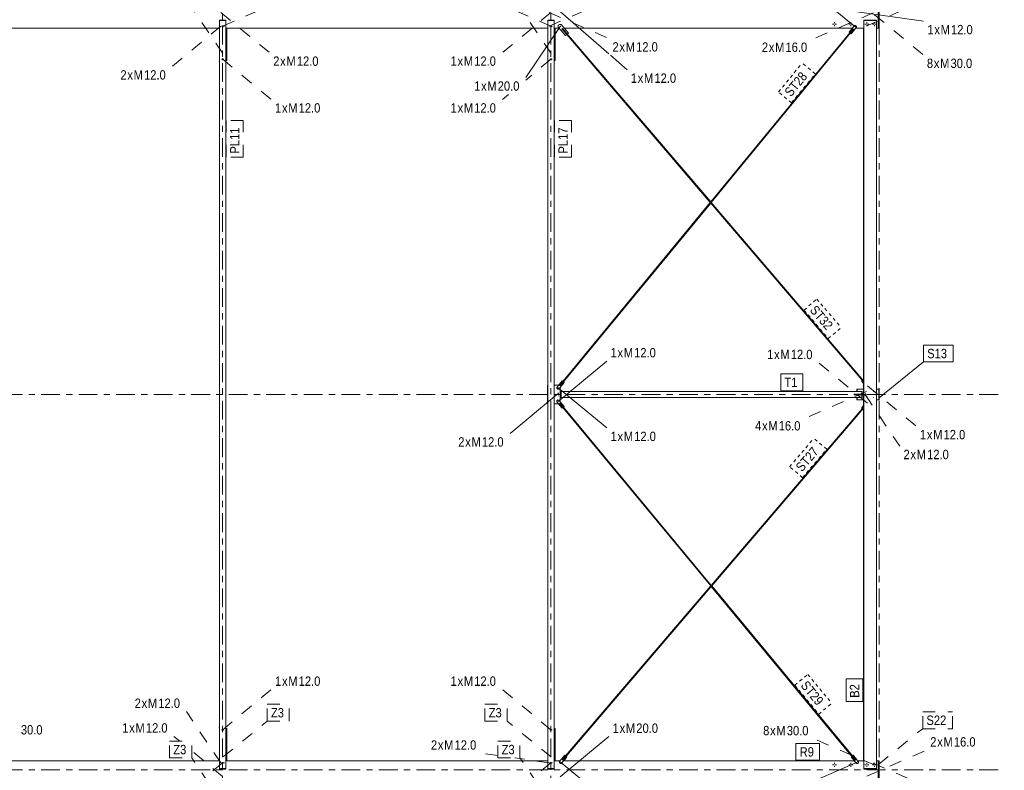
# Model space of a CAD drawing. Header units: millimetres. Extents: x -54 to 556, y -102 to 998.
# Tile 29 of 34: x 283 to 440, y 470 to 590. Entities that reach past the tile are written whole.
import ezdxf

# ---------------------------------------------------------------- set-up
doc = ezdxf.new("R2010")
doc.units = ezdxf.units.MM
for name, pattern in [('XKITLINE00', [0]), ('XKITLINE02', [4, 2, -2]), ('XKITLINE03', [6, 3, -1, 1, -1]), ('XKITLINE04', [3, 0.5, -0.5, 0.5, -0.5, 0.5, -0.5])]:
    doc.linetypes.add(name, pattern=pattern)
for name, color, linetype, lineweight in [('Element', 2, 'Continuous', 0), ('Spoina', 1, 'Continuous', 0), ('Znak elementu', 2, 'Continuous', 0), ('Znak śruby', 4, 'Continuous', 0), ('Śruba', 3, 'Continuous', 0)]:
    doc.layers.add(name, color=color, linetype=linetype, lineweight=lineweight)
doc.styles.add('ARIAL', font='ARIAL.TTF')

msp = doc.modelspace()

# ---------------------------------------------------------------- hatches: boundary and pattern name
at = {"layer": 'Śruba'}
for points in [[(368.89, 588.88), (368.9, 588.89), (368.9, 588.9), (368.9, 588.91), (368.91, 588.92), (368.91, 588.93), (368.92, 588.94), (368.93, 588.94), (368.93, 588.95), (368.94, 588.96), (368.95, 588.96), (368.96, 588.97), (368.97, 588.97), (368.98, 588.97), (368.99, 588.98), (369, 588.98), (369.01, 588.98), (369.02, 588.97), (369.04, 588.97), (369.05, 588.97), (369.06, 588.96), (369.06, 588.96), (369.07, 588.95), (369.08, 588.94), (369.09, 588.94), (369.09, 588.93), (369.1, 588.92), (369.11, 588.91), (369.11, 588.9), (369.11, 588.89), (369.11, 588.88), (369.11, 588.87), (369.11, 588.86), (369.11, 588.84), (369.11, 588.83), (369.11, 588.82), (369.1, 588.81), (369.09, 588.8), (369.09, 588.8), (369.08, 588.79), (369.07, 588.78), (369.06, 588.77), (369.06, 588.77), (369.05, 588.76), (369.04, 588.76), (369.02, 588.76), (369.01, 588.76), (369, 588.76), (368.99, 588.76), (368.98, 588.76), (368.97, 588.76), (368.96, 588.76), (368.95, 588.77), (368.94, 588.77), (368.93, 588.78), (368.93, 588.79), (368.92, 588.8), (368.91, 588.8), (368.91, 588.81), (368.9, 588.82), (368.9, 588.83), (368.9, 588.84), (368.89, 588.86), (368.89, 588.87)], [(416.09, 588.8), (416.09, 588.81), (416.09, 588.81), (416.09, 588.82), (416.09, 588.83), (416.1, 588.83), (416.1, 588.84), (416.11, 588.84), (416.11, 588.85), (416.12, 588.85), (416.12, 588.85), (416.13, 588.86), (416.13, 588.86), (416.14, 588.86), (416.15, 588.86), (416.15, 588.86), (416.16, 588.86), (416.17, 588.86), (416.18, 588.86), (416.18, 588.86), (416.19, 588.85), (416.19, 588.85), (416.2, 588.85), (416.2, 588.84), (416.21, 588.84), (416.21, 588.83), (416.22, 588.83), (416.22, 588.82), (416.22, 588.81), (416.22, 588.81), (416.22, 588.8), (416.22, 588.79), (416.22, 588.79), (416.22, 588.78), (416.22, 588.77), (416.22, 588.77), (416.22, 588.76), (416.21, 588.75), (416.21, 588.75), (416.2, 588.74), (416.2, 588.74), (416.19, 588.73), (416.19, 588.73), (416.18, 588.73), (416.18, 588.73), (416.17, 588.72), (416.16, 588.72), (416.15, 588.72), (416.15, 588.72), (416.14, 588.72), (416.13, 588.73), (416.13, 588.73), (416.12, 588.73), (416.12, 588.73), (416.11, 588.74), (416.11, 588.74), (416.1, 588.75), (416.1, 588.75), (416.09, 588.76), (416.09, 588.77), (416.09, 588.77), (416.09, 588.78), (416.09, 588.79), (416.09, 588.79)], [(368.59, 531.09), (368.59, 531.1), (368.6, 531.11), (368.6, 531.11), (368.6, 531.12), (368.6, 531.13), (368.61, 531.13), (368.61, 531.14), (368.62, 531.14), (368.62, 531.15), (368.63, 531.15), (368.64, 531.15), (368.64, 531.15), (368.65, 531.16), (368.66, 531.16), (368.66, 531.16), (368.67, 531.16), (368.68, 531.16), (368.68, 531.15), (368.69, 531.15), (368.7, 531.15), (368.7, 531.15), (368.71, 531.14), (368.71, 531.14), (368.72, 531.13), (368.72, 531.13), (368.72, 531.12), (368.73, 531.11), (368.73, 531.11), (368.73, 531.1), (368.73, 531.09), (368.73, 531.09), (368.73, 531.08), (368.73, 531.07), (368.73, 531.07), (368.73, 531.06), (368.72, 531.05), (368.72, 531.05), (368.72, 531.04), (368.71, 531.04), (368.71, 531.03), (368.7, 531.03), (368.7, 531.03), (368.69, 531.02), (368.68, 531.02), (368.68, 531.02), (368.67, 531.02), (368.66, 531.02), (368.66, 531.02), (368.65, 531.02), (368.64, 531.02), (368.64, 531.02), (368.63, 531.03), (368.62, 531.03), (368.62, 531.03), (368.61, 531.04), (368.61, 531.04), (368.6, 531.05), (368.6, 531.05), (368.6, 531.06), (368.6, 531.07), (368.59, 531.07), (368.59, 531.08), (368.59, 531.09)], [(368.68, 530.21), (368.68, 530.21), (368.68, 530.22), (368.68, 530.23), (368.69, 530.23), (368.69, 530.24), (368.69, 530.24), (368.7, 530.25), (368.7, 530.25), (368.71, 530.26), (368.72, 530.26), (368.72, 530.26), (368.73, 530.27), (368.73, 530.27), (368.74, 530.27), (368.75, 530.27), (368.76, 530.27), (368.76, 530.27), (368.77, 530.27), (368.78, 530.26), (368.78, 530.26), (368.79, 530.26), (368.79, 530.25), (368.8, 530.25), (368.8, 530.24), (368.81, 530.24), (368.81, 530.23), (368.81, 530.23), (368.82, 530.22), (368.82, 530.21), (368.82, 530.21), (368.82, 530.2), (368.82, 530.19), (368.82, 530.19), (368.82, 530.18), (368.81, 530.17), (368.81, 530.17), (368.81, 530.16), (368.8, 530.16), (368.8, 530.15), (368.79, 530.15), (368.79, 530.14), (368.78, 530.14), (368.78, 530.14), (368.77, 530.13), (368.76, 530.13), (368.76, 530.13), (368.75, 530.13), (368.74, 530.13), (368.73, 530.13), (368.73, 530.13), (368.72, 530.14), (368.72, 530.14), (368.71, 530.14), (368.7, 530.15), (368.7, 530.15), (368.69, 530.16), (368.69, 530.16), (368.69, 530.17), (368.68, 530.17), (368.68, 530.18), (368.68, 530.19), (368.68, 530.19), (368.68, 530.2)], [(368.68, 529.81), (368.68, 529.81), (368.68, 529.82), (368.68, 529.83), (368.69, 529.83), (368.69, 529.84), (368.69, 529.84), (368.7, 529.85), (368.7, 529.85), (368.71, 529.86), (368.72, 529.86), (368.72, 529.86), (368.73, 529.87), (368.73, 529.87), (368.74, 529.87), (368.75, 529.87), (368.76, 529.87), (368.76, 529.87), (368.77, 529.87), (368.78, 529.86), (368.78, 529.86), (368.79, 529.86), (368.79, 529.85), (368.8, 529.85), (368.8, 529.84), (368.81, 529.84), (368.81, 529.83), (368.81, 529.83), (368.82, 529.82), (368.82, 529.81), (368.82, 529.81), (368.82, 529.8), (368.82, 529.79), (368.82, 529.79), (368.82, 529.78), (368.81, 529.77), (368.81, 529.77), (368.81, 529.76), (368.8, 529.76), (368.8, 529.75), (368.79, 529.75), (368.79, 529.74), (368.78, 529.74), (368.78, 529.74), (368.77, 529.73), (368.76, 529.73), (368.76, 529.73), (368.75, 529.73), (368.74, 529.73), (368.73, 529.73), (368.73, 529.73), (368.72, 529.74), (368.72, 529.74), (368.71, 529.74), (368.7, 529.75), (368.7, 529.75), (368.69, 529.76), (368.69, 529.76), (368.69, 529.77), (368.68, 529.77), (368.68, 529.78), (368.68, 529.79), (368.68, 529.79), (368.68, 529.8)], [(368.59, 528.92), (368.59, 528.92), (368.59, 528.93), (368.6, 528.94), (368.6, 528.94), (368.6, 528.95), (368.61, 528.96), (368.61, 528.96), (368.62, 528.97), (368.62, 528.97), (368.63, 528.97), (368.63, 528.98), (368.64, 528.98), (368.65, 528.98), (368.65, 528.98), (368.66, 528.98), (368.67, 528.98), (368.67, 528.98), (368.68, 528.98), (368.69, 528.98), (368.69, 528.97), (368.7, 528.97), (368.71, 528.97), (368.71, 528.96), (368.72, 528.96), (368.72, 528.95), (368.72, 528.94), (368.73, 528.94), (368.73, 528.93), (368.73, 528.92), (368.73, 528.92), (368.73, 528.91), (368.73, 528.9), (368.73, 528.9), (368.73, 528.89), (368.73, 528.88), (368.72, 528.88), (368.72, 528.87), (368.71, 528.87), (368.71, 528.86), (368.71, 528.86), (368.7, 528.85), (368.69, 528.85), (368.69, 528.85), (368.68, 528.84), (368.67, 528.84), (368.67, 528.84), (368.66, 528.84), (368.65, 528.84), (368.65, 528.84), (368.64, 528.84), (368.63, 528.85), (368.63, 528.85), (368.62, 528.85), (368.62, 528.86), (368.61, 528.86), (368.61, 528.87), (368.6, 528.87), (368.6, 528.88), (368.6, 528.88), (368.59, 528.89), (368.59, 528.9), (368.59, 528.9), (368.59, 528.91)], [(369, 471.22), (369, 471.22), (369, 471.23), (369, 471.24), (369, 471.24), (369.01, 471.25), (369.01, 471.25), (369.02, 471.26), (369.02, 471.26), (369.03, 471.27), (369.03, 471.27), (369.04, 471.27), (369.05, 471.28), (369.05, 471.28), (369.06, 471.28), (369.07, 471.28), (369.07, 471.28), (369.08, 471.28), (369.09, 471.28), (369.09, 471.27), (369.1, 471.27), (369.11, 471.27), (369.11, 471.26), (369.12, 471.26), (369.12, 471.25), (369.12, 471.25), (369.13, 471.24), (369.13, 471.24), (369.13, 471.23), (369.14, 471.22), (369.14, 471.22), (369.14, 471.21), (369.14, 471.2), (369.14, 471.2), (369.13, 471.19), (369.13, 471.18), (369.13, 471.18), (369.12, 471.17), (369.12, 471.17), (369.12, 471.16), (369.11, 471.16), (369.11, 471.15), (369.1, 471.15), (369.09, 471.15), (369.09, 471.14), (369.08, 471.14), (369.07, 471.14), (369.07, 471.14), (369.06, 471.14), (369.05, 471.14), (369.05, 471.14), (369.04, 471.15), (369.03, 471.15), (369.03, 471.15), (369.02, 471.16), (369.02, 471.16), (369.01, 471.17), (369.01, 471.17), (369, 471.18), (369, 471.18), (369, 471.19), (369, 471.2), (369, 471.2), (369, 471.21)], [(416.41, 471.21), (416.41, 471.22), (416.42, 471.23), (416.42, 471.23), (416.42, 471.24), (416.42, 471.25), (416.43, 471.25), (416.43, 471.26), (416.44, 471.26), (416.44, 471.27), (416.45, 471.27), (416.46, 471.27), (416.46, 471.27), (416.47, 471.28), (416.48, 471.28), (416.48, 471.28), (416.49, 471.28), (416.5, 471.28), (416.5, 471.27), (416.51, 471.27), (416.51, 471.27), (416.52, 471.27), (416.53, 471.26), (416.53, 471.26), (416.54, 471.25), (416.54, 471.25), (416.54, 471.24), (416.55, 471.23), (416.55, 471.23), (416.55, 471.22), (416.55, 471.21), (416.55, 471.21), (416.55, 471.2), (416.55, 471.19), (416.55, 471.19), (416.55, 471.18), (416.54, 471.17), (416.54, 471.17), (416.54, 471.16), (416.53, 471.16), (416.53, 471.15), (416.52, 471.15), (416.51, 471.15), (416.51, 471.14), (416.5, 471.14), (416.5, 471.14), (416.49, 471.14), (416.48, 471.14), (416.48, 471.14), (416.47, 471.14), (416.46, 471.14), (416.46, 471.14), (416.45, 471.15), (416.44, 471.15), (416.44, 471.15), (416.43, 471.16), (416.43, 471.16), (416.42, 471.17), (416.42, 471.17), (416.42, 471.18), (416.42, 471.19), (416.41, 471.19), (416.41, 471.2), (416.41, 471.21)]]:
    msp.add_hatch(color=256, dxfattribs=at).paths.add_polyline_path(points, flags=17)

# ---------------------------------------------------------------- linework, layer by layer
at = {"layer": 'Element', "linetype": 'XKITLINE00', "lineweight": 0}
for p, q in [((419.84, 588.6), (419.84, 591.4)), ((420, 588.6), (420, 591.4)), ((314.5, 589.9), (314.5, 589.82)), ((314.5, 589.9), (315.53, 589.9)), ((314.5, 470.18), (314.5, 589.82)), ((314.5, 470.18), (314.5, 589.82)), ((314.5, 589.82), (314.5, 589.82)), ((314.5, 589.82), (314.53, 589.82)), ((314.53, 589.82), (314.53, 589.9)), ((314.53, 470.18), (314.53, 589.82)), ((314.53, 470.18), (314.53, 589.82)), ((314.53, 589.82), (314.53, 589.82)), ((314.53, 589.82), (314.53, 589.82)), ((314.53, 589.82), (315.53, 589.82)), ((315.53, 589.9), (315.53, 589.82)), ((315.53, 470.18), (315.53, 589.82)), ((367, 589.9), (367, 589.82)), ((367, 589.9), (368.03, 589.9)), ((367, 470.18), (367, 589.82)), ((367, 470.18), (367, 589.82)), ((367, 589.82), (367, 589.82)), ((367, 589.82), (367.03, 589.82)), ((367.03, 589.82), (367.03, 589.9)), ((367.03, 470.18), (367.03, 589.82)), ((367.03, 470.18), (367.03, 589.82)), ((367.03, 589.82), (367.03, 589.82)), ((367.03, 589.82), (367.03, 589.82)), ((367.03, 589.82), (368.03, 589.82)), ((368.03, 589.9), (368.03, 589.82)), ((368.03, 470.18), (368.03, 589.82)), ((368.69, 589.06), (368.67, 588.78)), ((368.67, 588.78), (368.69, 589.06)), ((368.85, 589.2), (368.69, 589.06)), ((368.69, 589.06), (368.86, 589.2)), ((368.69, 589.06), (368.69, 589.06)), ((368.85, 589.2), (368.86, 589.2)), ((368.86, 589.2), (369.14, 589.18)), ((369.14, 589.18), (370.31, 587.81)), ((416.05, 589), (415.2, 587.96)), ((415.2, 587.96), (416.06, 589)), ((416.19, 589.02), (416.05, 589)), ((416.05, 589), (416.06, 589)), ((416.06, 589), (416.2, 589.02)), ((416.19, 589.02), (416.2, 589.02)), ((416.2, 589.02), (416.37, 588.88)), ((416.37, 588.88), (416.38, 588.74)), ((417.53, 589.9), (417.53, 589.82)), ((417.53, 589.9), (419.56, 589.9)), ((417.53, 589.82), (417.56, 589.82)), ((417.54, 589.82), (417.53, 589.82)), ((417.53, 589.82), (417.53, 588.5)), ((417.54, 588.5), (417.54, 589.82)), ((417.56, 589.82), (417.56, 589.9)), ((417.56, 470.18), (417.56, 589.82)), ((417.56, 589.82), (417.56, 470.18)), ((419.56, 589.82), (417.56, 589.82)), ((419.56, 589.9), (419.56, 589.82)), ((419.56, 470.18), (419.56, 589.82)), ((270.07, 588.6), (314.5, 588.6)), ((315.53, 588.6), (367, 588.6)), ((315.66, 588.6), (315.66, 583.42)), ((368.03, 588.6), (368.82, 588.6)), ((368.16, 588.6), (368.16, 583.42)), ((368.67, 588.78), (369.83, 587.41)), ((368.67, 588.78), (368.67, 588.78)), ((369.84, 587.41), (368.67, 588.78)), ((369.34, 588.56), (369.25, 588.49)), ((369.25, 588.49), (370.03, 587.57)), ((370.12, 587.65), (369.34, 588.56)), ((393.05, 560.81), (369.34, 588.56)), ((369.64, 588.6), (415.72, 588.6)), ((369.83, 587.41), (369.84, 587.41)), ((370.03, 587.57), (369.84, 587.41)), ((392.97, 560.72), (370.03, 587.57)), ((370.31, 587.81), (370.12, 587.65)), ((370.12, 587.65), (370.12, 587.65)), ((393.05, 560.82), (415.31, 587.87)), ((393.13, 560.72), (415.91, 588.41)), ((415.2, 587.96), (415.31, 587.87)), ((415.2, 587.96), (415.2, 587.96)), ((415.31, 587.87), (415.2, 587.96)), ((415.82, 588.48), (415.31, 587.87)), ((415.31, 587.87), (415.31, 587.87)), ((415.4, 587.79), (415.52, 587.69)), ((415.41, 587.79), (415.92, 588.41)), ((415.41, 587.79), (415.41, 587.79)), ((415.52, 587.69), (415.41, 587.79)), ((416.38, 588.74), (415.52, 587.69)), ((415.52, 587.69), (415.52, 587.69)), ((415.84, 588.47), (415.82, 588.48)), ((415.82, 588.48), (415.85, 588.46)), ((415.87, 588.45), (415.84, 588.47)), ((415.89, 588.43), (415.87, 588.45)), ((415.89, 588.43), (415.92, 588.41)), ((415.9, 588.42), (415.91, 588.41)), ((415.91, 588.41), (415.92, 588.41)), ((416.27, 588.6), (417.53, 588.6)), ((417.5, 588.5), (417.51, 588.5)), ((417.5, 532.43), (417.5, 588.5)), ((417.51, 588.46), (417.51, 588.54)), ((417.51, 588.54), (417.53, 588.54)), ((417.51, 588.5), (417.51, 588.5)), ((417.51, 532.43), (417.51, 588.5)), ((417.56, 588.46), (417.51, 588.46)), ((417.53, 588.5), (417.54, 588.5)), ((417.54, 588.54), (417.56, 588.54)), ((417.54, 588.5), (417.54, 588.5)), ((419.56, 588.6), (419.84, 588.6)), ((419.84, 588.6), (420, 588.6)), ((314.45, 583.27), (314.45, 583.21)), ((314.45, 583.27), (314.5, 583.27)), ((314.45, 583.21), (314.5, 583.21)), ((315.66, 583.42), (315.53, 583.42)), ((315.53, 583.27), (315.55, 583.27)), ((315.53, 583.21), (315.55, 583.21)), ((315.55, 583.27), (315.55, 583.21)), ((366.95, 583.27), (366.95, 583.21)), ((366.95, 583.27), (367, 583.27)), ((366.95, 583.21), (367, 583.21)), ((368.16, 583.42), (368.03, 583.42)), ((368.03, 583.27), (368.05, 583.27)), ((368.03, 583.21), (368.05, 583.21)), ((368.05, 583.27), (368.05, 583.21)), ((368.99, 531.4), (393.05, 560.63)), ((369.41, 532.09), (392.97, 560.72)), ((417.27, 532.28), (393.05, 560.63)), ((417.56, 532.13), (393.13, 560.72)), ((368.43, 531.14), (369.29, 532.19)), ((368.44, 531.14), (369.29, 532.19)), ((369.29, 532.19), (369.29, 532.19)), ((369.29, 532.19), (369.41, 532.09)), ((417.16, 532.18), (417.27, 532.28)), ((417.16, 532.18), (417.28, 532.28)), ((417.56, 531.71), (417.16, 532.18)), ((417.16, 532.18), (417.16, 532.18)), ((417.56, 531.72), (417.16, 532.18)), ((417.27, 532.28), (417.28, 532.28)), ((417.28, 532.28), (417.56, 531.95)), ((417.36, 532.36), (417.48, 532.46)), ((417.37, 532.36), (417.48, 532.46)), ((417.37, 532.36), (417.37, 532.36)), ((417.56, 532.13), (417.37, 532.36)), ((417.48, 532.46), (417.48, 532.46)), ((417.48, 532.46), (417.56, 532.36)), ((366.95, 528.5), (366.95, 531.5)), ((367, 531.5), (366.95, 531.5)), ((366.95, 528.5), (366.95, 531.5)), ((368.03, 531.5), (368.6, 531.5)), ((368.43, 531.14), (368.45, 531)), ((368.43, 531.14), (368.44, 531.14)), ((368.45, 531), (368.44, 531.14)), ((368.45, 531), (368.62, 530.86)), ((368.45, 531), (368.45, 531)), ((368.62, 530.86), (368.45, 531)), ((368.67, 531.43), (368.6, 531.5)), ((368.76, 530.88), (368.62, 530.86)), ((368.62, 530.86), (368.62, 530.86)), ((369.62, 531.92), (368.76, 530.88)), ((369.41, 532.09), (368.9, 531.47)), ((368.9, 531.47), (368.99, 531.4)), ((368.93, 531.45), (368.95, 531.44)), ((368.95, 531.44), (368.97, 531.42)), ((369, 531.1), (368.97, 531.13)), ((368.99, 531.4), (369.5, 532.01)), ((369, 528.9), (369, 531.1)), ((369.5, 532.01), (369.5, 532.01)), ((369.5, 532.01), (369.62, 531.92)), ((416.4, 530.5), (416.4, 530.85)), ((416.4, 530.85), (416.45, 530.85)), ((417.5, 530.85), (416.45, 530.85)), ((416.45, 530.5), (416.45, 530.85)), ((416.45, 530.5), (416.45, 530.85)), ((417.5, 530.06), (417.5, 531.78)), ((417.51, 530.06), (417.51, 531.78)), ((419.56, 530.85), (419.95, 530.85)), ((419.95, 530.85), (419.95, 529.15)), ((419.95, 530.85), (420, 530.85)), ((420, 530.85), (420, 529.15)), ((314.51, 529.84), (314.51, 529.92)), ((314.51, 529.92), (314.53, 529.92)), ((314.53, 529.84), (314.51, 529.84)), ((367.01, 529.96), (367.01, 530.04)), ((367.01, 530.04), (367.03, 530.04)), ((367.03, 529.96), (367.01, 529.96)), ((368.45, 528.99), (368.43, 528.85)), ((368.44, 528.85), (368.45, 528.99)), ((368.61, 529.14), (368.45, 528.99)), ((368.45, 528.99), (368.62, 529.14)), ((368.45, 528.99), (368.45, 528.99)), ((368.61, 529.14), (368.62, 529.14)), ((368.62, 529.14), (368.76, 529.12)), ((368.76, 529.12), (369.62, 528.08)), ((369, 530.48), (369.09, 530.48)), ((369, 529.52), (369.09, 529.52)), ((369.08, 530.48), (369.08, 530.5)), ((369.08, 530.5), (369.09, 530.5)), ((369.08, 529.5), (369.08, 529.52)), ((369.09, 529.5), (369.08, 529.5)), ((369.09, 530.48), (369.09, 530.5)), ((369.09, 530.5), (369.09, 529.5)), ((369.09, 530.5), (369.15, 530.5)), ((369.09, 529.5), (369.09, 529.52)), ((369.09, 529.5), (369.15, 529.5)), ((369.11, 529.5), (369.11, 530.5)), ((369.15, 530.5), (369.15, 529.5)), ((369.15, 530.5), (417.21, 530.5)), ((369.15, 530.5), (369.15, 529.5)), ((369.15, 529.5), (417.21, 529.5)), ((417.21, 530.06), (416.01, 530.06)), ((416.01, 530.06), (416.01, 529.94)), ((416.01, 529.94), (417.21, 529.94)), ((416.4, 529.15), (416.4, 529.5)), ((416.45, 529.15), (416.4, 529.15)), ((416.45, 529.15), (416.45, 529.5)), ((416.45, 529.15), (416.45, 529.5)), ((417.5, 529.15), (416.45, 529.15)), ((417.21, 530.5), (417.21, 530.06)), ((417.25, 530.5), (417.21, 530.5)), ((417.21, 530.06), (417.21, 530.5)), ((417.25, 530.06), (417.21, 530.06)), ((417.21, 529.94), (417.21, 529.5)), ((417.25, 529.94), (417.21, 529.94)), ((417.21, 529.5), (417.21, 529.94)), ((417.25, 529.5), (417.21, 529.5)), ((417.25, 530.06), (417.25, 530.5)), ((417.25, 530.06), (417.56, 530.06)), ((417.25, 529.94), (417.55, 529.94)), ((417.25, 529.5), (417.25, 529.94)), ((417.5, 528.22), (417.5, 529.94)), ((417.51, 528.22), (417.51, 529.94)), ((417.51, 529.82), (417.51, 529.94)), ((417.56, 529.82), (417.51, 529.82)), ((417.55, 529.94), (417.56, 529.94)), ((419.95, 529.15), (419.56, 529.15)), ((420, 529.15), (419.95, 529.15)), ((367, 528.5), (366.95, 528.5)), ((368.03, 528.5), (368.6, 528.5)), ((368.43, 528.85), (369.29, 527.81)), ((368.43, 528.85), (368.44, 528.85)), ((369.3, 527.81), (368.44, 528.85)), ((368.6, 528.5), (368.67, 528.57)), ((368.99, 528.6), (368.9, 528.53)), ((368.9, 528.53), (369.41, 527.91)), ((368.95, 528.56), (368.93, 528.55)), ((368.97, 528.58), (368.95, 528.56)), ((368.97, 528.87), (369, 528.9)), ((393.14, 499.47), (368.99, 528.6)), ((369.5, 527.99), (368.99, 528.6)), ((369.29, 527.81), (369.3, 527.81)), ((369.41, 527.91), (369.3, 527.81)), ((393.06, 499.38), (369.41, 527.91)), ((369.62, 528.08), (369.5, 527.99)), ((369.5, 527.99), (369.5, 527.99)), ((393.14, 499.47), (417.27, 527.72)), ((393.21, 499.38), (417.56, 527.87)), ((417.56, 528.29), (417.16, 527.82)), ((417.16, 527.82), (417.56, 528.28)), ((417.16, 527.82), (417.27, 527.72)), ((417.16, 527.82), (417.16, 527.82)), ((417.28, 527.72), (417.16, 527.82)), ((417.27, 527.72), (417.28, 527.72)), ((417.56, 528.05), (417.28, 527.72)), ((417.36, 527.64), (417.48, 527.54)), ((417.37, 527.64), (417.56, 527.87)), ((417.37, 527.64), (417.37, 527.64)), ((417.48, 527.54), (417.37, 527.64)), ((417.56, 527.64), (417.48, 527.54)), ((417.48, 527.54), (417.48, 527.54)), ((417.5, 471.5), (417.5, 527.57)), ((417.51, 471.5), (417.51, 527.57)), ((369.4, 471.51), (393.14, 499.29)), ((369.83, 472.2), (393.06, 499.38)), ((415.64, 472.13), (393.13, 499.28)), ((416.24, 471.59), (393.21, 499.38)), ((314.45, 476.79), (314.45, 476.73)), ((314.45, 476.79), (314.5, 476.79)), ((314.45, 476.73), (314.5, 476.73)), ((315.53, 476.79), (315.55, 476.79)), ((315.53, 476.73), (315.55, 476.73)), ((315.53, 476.58), (315.66, 476.58)), ((315.55, 476.79), (315.55, 476.73)), ((315.66, 476.58), (315.66, 471.4)), ((366.95, 476.79), (366.95, 476.73)), ((366.95, 476.79), (367, 476.79)), ((366.95, 476.73), (367, 476.73)), ((368.03, 476.79), (368.05, 476.79)), ((368.03, 476.73), (368.05, 476.73)), ((368.03, 476.58), (368.16, 476.58)), ((368.05, 476.79), (368.05, 476.73)), ((368.16, 476.58), (368.16, 471.4)), ((314.5, 472.28), (314.5, 473.5)), ((314.5, 473.49), (314.5, 473.49)), ((367, 472.28), (367, 473.5)), ((367, 473.49), (367, 473.49)), ((270.07, 471.4), (314.5, 471.4)), ((314.5, 472.28), (314.5, 472.28)), ((315.53, 471.4), (367, 471.4)), ((367, 472.28), (367, 472.28)), ((368.03, 471.4), (368.95, 471.4)), ((368.84, 471.27), (369.72, 472.3)), ((368.84, 471.27), (369.72, 472.3)), ((368.84, 471.27), (368.85, 471.13)), ((368.84, 471.27), (368.84, 471.27)), ((368.85, 471.13), (368.84, 471.27)), ((368.85, 471.13), (369.02, 470.99)), ((368.85, 471.13), (368.85, 471.13)), ((369.02, 470.99), (368.85, 471.13)), ((369.16, 471), (369.02, 470.99)), ((369.02, 470.99), (369.02, 470.99)), ((370.04, 472.02), (369.16, 471)), ((369.83, 472.2), (369.31, 471.59)), ((369.31, 471.59), (369.4, 471.51)), ((369.34, 471.57), (369.36, 471.55)), ((369.36, 471.55), (369.38, 471.54)), ((369.4, 471.51), (369.92, 472.12)), ((369.51, 471.4), (416.05, 471.4)), ((369.72, 472.3), (369.72, 472.3)), ((369.72, 472.3), (369.83, 472.2)), ((369.92, 472.12), (369.92, 472.12)), ((369.92, 472.12), (370.04, 472.02)), ((415.52, 472.04), (415.64, 472.13)), ((415.52, 472.04), (415.64, 472.13)), ((416.38, 471), (415.52, 472.04)), ((415.52, 472.04), (415.52, 472.04)), ((416.38, 471), (415.52, 472.04)), ((415.64, 472.13), (415.64, 472.13)), ((415.64, 472.13), (416.15, 471.52)), ((415.73, 472.21), (415.84, 472.3)), ((415.73, 472.21), (415.85, 472.3)), ((415.73, 472.21), (415.73, 472.21)), ((416.24, 471.59), (415.73, 472.21)), ((415.84, 472.3), (415.85, 472.3)), ((415.85, 472.3), (416.71, 471.26)), ((416.15, 471.52), (416.18, 471.54)), ((416.15, 471.52), (416.16, 471.53)), ((416.16, 471.53), (416.19, 471.55)), ((416.19, 471.55), (416.21, 471.57)), ((416.21, 471.57), (416.24, 471.59)), ((416.23, 471.58), (416.24, 471.59)), ((416.24, 471.59), (416.24, 471.59)), ((416.38, 471), (416.52, 470.98)), ((416.38, 471), (416.38, 471)), ((416.52, 470.98), (416.38, 471)), ((416.69, 471.12), (416.52, 470.98)), ((416.52, 470.98), (416.52, 470.98)), ((416.6, 471.4), (417.53, 471.4)), ((416.71, 471.26), (416.69, 471.12)), ((417.51, 471.5), (417.5, 471.5)), ((417.51, 471.5), (417.51, 471.58)), ((417.51, 471.58), (417.56, 471.58)), ((417.51, 471.5), (417.51, 471.5)), ((417.51, 471.5), (417.53, 471.5)), ((417.53, 471.5), (417.53, 470.18)), ((417.54, 471.5), (417.53, 471.5)), ((417.54, 471.5), (417.56, 471.5)), ((417.54, 470.18), (417.54, 471.5)), ((417.54, 471.5), (417.54, 471.5)), ((419.56, 471.4), (419.84, 471.4)), ((419.84, 468.6), (419.84, 471.4)), ((420, 471.4), (419.84, 471.4)), ((420, 468.6), (420, 471.4)), ((314.5, 470.18), (314.5, 470.18)), ((314.5, 470.18), (314.5, 470.1)), ((314.53, 470.18), (314.5, 470.18)), ((314.5, 470.1), (315.53, 470.1)), ((314.53, 470.18), (314.53, 470.18)), ((314.53, 470.18), (314.53, 470.18)), ((314.53, 470.18), (315.53, 470.18)), ((314.53, 470.1), (314.53, 470.18)), ((315.53, 470.1), (315.53, 470.18)), ((367, 470.18), (367, 470.18)), ((367, 470.18), (367, 470.1)), ((367.03, 470.18), (367, 470.18)), ((367, 470.1), (368.03, 470.1)), ((367.03, 470.18), (367.03, 470.18)), ((367.03, 470.18), (367.03, 470.18)), ((367.03, 470.18), (368.03, 470.18)), ((367.03, 470.1), (367.03, 470.18)), ((368.03, 470.1), (368.03, 470.18)), ((417.53, 470.18), (417.53, 470.1)), ((417.53, 470.18), (417.56, 470.18)), ((417.53, 470.18), (417.54, 470.18)), ((417.53, 470.1), (419.56, 470.1)), ((417.56, 470.18), (417.56, 470.18)), ((417.56, 470.18), (419.56, 470.18)), ((417.56, 470.18), (417.56, 470.1)), ((419.56, 470.1), (419.56, 470.18))]:
    msp.add_line(p, q, dxfattribs=at)
at = {"layer": 'Spoina', "linetype": 'XKITLINE03', "lineweight": 0}
for p, q in [((367.5, -20), (367.5, 960)), ((420, -20), (420, 960)), ((315, -20), (315, 945.02)), ((-20, 530), (440, 530)), ((-20, 470), (440, 470))]:
    msp.add_line(p, q, dxfattribs=at)
at = {"layer": 'Znak elementu', "linetype": 'XKITLINE02', "lineweight": 0}
for p, q in [((315.07, 584.56), (310.07, 591.87)), ((367.56, 584.56), (362.56, 591.87)), ((315.6, 567.94), (315.6, 573.81)), ((318.3, 573.81), (315.6, 573.81)), ((318.3, 567.94), (318.3, 573.81)), ((368.1, 567.94), (368.1, 573.81)), ((370.8, 573.81), (368.1, 573.81)), ((370.8, 567.94), (370.8, 573.81)), ((318.3, 567.94), (315.6, 567.94)), ((370.8, 567.94), (368.1, 567.94)), ((322.14, 480.46), (325.67, 480.46)), ((322.14, 477.76), (322.14, 480.46)), ((325.67, 477.76), (325.67, 480.46)), ((356.96, 480.46), (360.49, 480.46)), ((356.96, 477.76), (356.96, 480.46)), ((360.49, 477.76), (360.49, 480.46)), ((426.95, 479.26), (431.71, 479.26)), ((426.95, 476.56), (426.95, 479.26)), ((431.71, 476.56), (431.71, 479.26)), ((315.07, 472.04), (322.14, 477.76)), ((322.14, 477.76), (325.67, 477.76)), ((356.96, 477.76), (360.49, 477.76)), ((367.56, 472.04), (360.49, 477.76)), ((419.87, 470.84), (426.95, 476.56)), ((426.95, 476.56), (431.71, 476.56)), ((306.53, 474.57), (310.07, 474.57)), ((306.53, 471.87), (306.53, 474.57)), ((310.07, 471.87), (310.07, 474.57)), ((359.03, 474.57), (362.56, 474.57)), ((359.03, 471.87), (359.03, 474.57)), ((362.56, 471.87), (362.56, 474.57)), ((306.53, 471.87), (310.07, 471.87)), ((315.07, 464.56), (310.07, 471.87)), ((359.03, 471.87), (362.56, 471.87)), ((367.56, 464.56), (362.56, 471.87))]:
    msp.add_line(p, q, dxfattribs=at)
at = {"layer": 'Znak elementu', "linetype": 'XKITLINE04', "lineweight": 0}
for p, q in [((403.88, 578.39), (407.69, 583.01)), ((409.77, 581.29), (407.69, 583.01)), ((405.97, 576.67), (409.77, 581.29)), ((405.97, 576.67), (403.88, 578.39)), ((407.97, 543.51), (410.02, 545.26)), ((410.02, 545.26), (413.91, 540.72)), ((407.97, 543.51), (411.85, 538.96)), ((411.85, 538.96), (413.91, 540.72)), ((405.67, 518.45), (409.56, 523)), ((411.61, 521.25), (409.56, 523)), ((407.73, 516.7), (411.61, 521.25)), ((407.73, 516.7), (405.67, 518.45)), ((406.5, 483.5), (408.58, 485.22)), ((408.58, 485.22), (412.4, 480.62)), ((406.5, 483.5), (410.32, 478.89)), ((410.32, 478.89), (412.4, 480.62))]:
    msp.add_line(p, q, dxfattribs=at)
at = {"layer": 'Znak elementu', "linetype": 'XKITLINE00', "lineweight": 0}
for p, q in [((427.07, 537.91), (431.83, 537.91)), ((427.07, 535.21), (427.07, 537.91)), ((431.83, 535.21), (431.83, 537.91)), ((420, 529.49), (427.07, 535.21)), ((427.07, 535.21), (431.83, 535.21)), ((404.25, 533.3), (407.78, 533.3)), ((404.25, 530.6), (404.25, 533.3)), ((407.78, 530.6), (407.78, 533.3)), ((404.25, 530.6), (407.78, 530.6)), ((414.7, 480.9), (414.7, 484.55)), ((417.4, 484.55), (414.7, 484.55)), ((417.4, 480.9), (417.4, 484.55)), ((417.4, 480.9), (414.7, 480.9)), ((406.68, 474.2), (410.44, 474.2)), ((406.68, 471.5), (406.68, 474.2)), ((410.44, 471.5), (410.44, 474.2)), ((406.68, 471.5), (410.44, 471.5))]:
    msp.add_line(p, q, dxfattribs=at)
at = {"layer": 'Znak śruby', "linetype": 'XKITLINE02', "lineweight": 0}
for p, q in [((315.01, 588.9), (324.54, 593.05)), ((367.22, 588.9), (376.75, 593.05)), ((418.03, 588.95), (427.56, 593.1)), ((314.72, 591.1), (322.5, 584.67)), ((367.51, 591.1), (359.73, 584.67)), ((367.51, 588.9), (360.69, 591.87)), ((367.22, 591.1), (376.75, 586.95)), ((419.03, 591.05), (409.51, 586.9)), ((419.24, 590.75), (427.02, 584.32)), ((314.72, 588.9), (306.94, 582.47)), ((315.02, 583.62), (322.79, 577.19)), ((367.51, 583.62), (363.5, 580.3)), ((360.7, 577.99), (359.74, 577.19)), ((418.13, 528.63), (410.35, 535.06)), ((418.13, 531.37), (425.91, 524.94)), ((417.95, 530.5), (408.43, 526.35)), ((417.78, 529.94), (423.28, 521.76)), ((315.02, 476.38), (322.79, 482.81)), ((367.51, 476.38), (359.74, 482.81)), ((314.72, 471.1), (309.22, 479.28)), ((308.15, 474.57), (307.23, 475.33)), ((419.24, 470.75), (409.71, 474.9)), ((315.01, 468.9), (310.07, 472.99)), ((359.03, 472.25), (356.59, 472.6)), ((418.03, 468.95), (427.56, 473.1)), ((315.01, 471.1), (307.23, 464.67)), ((367.51, 471.1), (359.73, 464.67)), ((367.22, 471.1), (361.76, 471.87)), ((419.03, 471.05), (428.56, 466.9))]:
    msp.add_line(p, q, dxfattribs=at)
at = {"layer": 'Znak śruby', "linetype": 'XKITLINE00', "lineweight": 0}
for p, q in [((416.15, 588.79), (410.44, 593.51)), ((369.06, 591.21), (376.75, 584.5)), ((416.48, 591.21), (427.1, 589.71)), ((369, 588.87), (363.5, 580.69)), ((377.04, 584.25), (379.67, 581.95)), ((368.66, 528.91), (376.44, 535.34)), ((368.66, 531.09), (376.44, 524.66)), ((368.74, 530.2), (360.97, 523.77)), ((369, 468.87), (376.78, 475.29)), ((369.06, 471.21), (376.84, 464.78)), ((416.48, 471.21), (406.95, 467.06))]:
    msp.add_line(p, q, dxfattribs=at)
at = {"layer": 'Śruba', "linetype": 'XKITLINE02', "lineweight": 0}
for p, q in [((314.72, 588.9), (314.73, 588.9)), ((315.21, 588.9), (314.81, 588.9)), ((315.05, 588.97), (314.93, 588.97)), ((315.05, 588.83), (314.93, 588.83)), ((315.09, 588.97), (315.06, 588.97)), ((315.09, 588.83), (315.06, 588.83)), ((315.28, 588.9), (315.29, 588.9)), ((367.22, 588.9), (367.23, 588.9)), ((367.71, 588.9), (367.31, 588.9)), ((367.55, 588.97), (367.43, 588.97)), ((367.55, 588.83), (367.43, 588.83)), ((367.59, 588.97), (367.56, 588.97)), ((367.59, 588.83), (367.56, 588.83)), ((367.78, 588.9), (367.78, 588.9)), ((418.02, 588.95), (418.04, 588.95)), ((419.02, 588.95), (419.04, 588.95)), ((314.84, 583.62), (315.19, 583.62)), ((314.94, 583.69), (315.06, 583.69)), ((314.94, 583.55), (315.06, 583.55)), ((315.06, 583.69), (315.09, 583.69)), ((315.06, 583.55), (315.09, 583.55)), ((367.34, 583.62), (367.69, 583.62)), ((367.44, 583.69), (367.56, 583.69)), ((367.44, 583.55), (367.56, 583.55)), ((367.56, 583.69), (367.59, 583.69)), ((367.56, 583.55), (367.59, 583.55)), ((418.14, 531.37), (418.12, 531.37)), ((417.71, 530.06), (417.71, 529.94)), ((417.71, 529.94), (417.71, 529.82)), ((417.72, 530.06), (417.72, 529.94)), ((417.72, 529.94), (417.72, 529.82)), ((417.78, 530.16), (417.78, 529.72)), ((417.79, 530.16), (417.79, 529.72)), ((417.85, 530.06), (417.85, 529.94)), ((417.85, 529.94), (417.85, 529.82)), ((417.86, 530.06), (417.86, 529.94)), ((417.86, 529.94), (417.86, 529.82)), ((417.96, 530.5), (417.95, 530.5)), ((417.96, 529.5), (417.95, 529.5)), ((419.06, 530.5), (419.05, 530.5)), ((419.06, 529.5), (419.05, 529.5)), ((418.14, 528.63), (418.12, 528.63)), ((314.84, 476.38), (315.19, 476.38)), ((314.94, 476.45), (315.06, 476.45)), ((314.94, 476.31), (315.06, 476.31)), ((315.06, 476.45), (315.09, 476.45)), ((315.06, 476.31), (315.09, 476.31)), ((367.34, 476.38), (367.69, 476.38)), ((367.44, 476.45), (367.56, 476.45)), ((367.44, 476.31), (367.56, 476.31)), ((367.56, 476.45), (367.59, 476.45)), ((367.56, 476.31), (367.59, 476.31)), ((314.72, 471.1), (314.73, 471.1)), ((315.21, 471.1), (314.81, 471.1)), ((315.05, 471.17), (314.93, 471.17)), ((315.05, 471.03), (314.93, 471.03)), ((315.09, 471.17), (315.06, 471.17)), ((315.09, 471.03), (315.06, 471.03)), ((315.28, 471.1), (315.29, 471.1)), ((367.22, 471.1), (367.23, 471.1)), ((367.71, 471.1), (367.31, 471.1)), ((367.55, 471.17), (367.43, 471.17)), ((367.55, 471.03), (367.43, 471.03)), ((367.59, 471.17), (367.56, 471.17)), ((367.59, 471.03), (367.56, 471.03)), ((367.78, 471.1), (367.78, 471.1)), ((418.02, 471.05), (418.04, 471.05)), ((419.02, 471.05), (419.04, 471.05))]:
    msp.add_line(p, q, dxfattribs=at)
at = {"layer": 'Śruba', "linetype": 'XKITLINE00', "lineweight": 0}
for p, q in [((369.01, 588.87), (368.99, 588.87)), ((412.52, 589.25), (412.73, 589.25)), ((412.84, 589.57), (412.84, 589.36)), ((412.84, 588.93), (412.84, 589.14)), ((413.16, 589.25), (412.95, 589.25)), ((415.12, 589.25), (415.33, 589.25)), ((415.44, 589.57), (415.44, 589.36)), ((415.44, 588.93), (415.44, 589.14)), ((415.76, 589.25), (415.55, 589.25)), ((417.72, 589.25), (417.93, 589.25)), ((418.04, 589.57), (418.04, 589.36)), ((418.04, 588.93), (418.04, 589.14)), ((418.36, 589.25), (418.15, 589.25)), ((418.92, 589.25), (419.13, 589.25)), ((419.24, 589.57), (419.24, 589.36)), ((419.24, 588.93), (419.24, 589.14)), ((419.56, 589.25), (419.35, 589.25)), ((416.16, 588.79), (416.14, 588.79)), ((368.67, 531.09), (368.65, 531.09)), ((368.74, 530.2), (368.75, 530.2)), ((368.74, 529.8), (368.75, 529.8)), ((368.66, 528.91), (368.65, 528.91)), ((369.07, 471.21), (369.06, 471.21)), ((412.52, 470.75), (412.73, 470.75)), ((412.84, 471.07), (412.84, 470.86)), ((413.16, 470.75), (412.95, 470.75)), ((415.12, 470.75), (415.33, 470.75)), ((415.44, 471.07), (415.44, 470.86)), ((415.76, 470.75), (415.55, 470.75)), ((416.48, 471.21), (416.47, 471.21)), ((417.72, 470.75), (417.93, 470.75)), ((418.04, 471.07), (418.04, 470.86)), ((418.36, 470.75), (418.15, 470.75)), ((418.92, 470.75), (419.13, 470.75)), ((419.24, 471.07), (419.24, 470.86)), ((419.56, 470.75), (419.35, 470.75)), ((412.84, 470.43), (412.84, 470.64)), ((415.44, 470.43), (415.44, 470.64)), ((418.04, 470.43), (418.04, 470.64)), ((419.24, 470.43), (419.24, 470.64))]:
    msp.add_line(p, q, dxfattribs=at)

# ---------------------------------------------------------------- texts
at = {"layer": 'Znak elementu', "style": 'ARIAL', "width": 0.85}
for s, rotation, p in [('ST28', 50.5463, (405.89, 577.52)), ('PL11', 90.0002, (317.7, 568.54)), ('PL17', 90.0002, (370.2, 568.54)), ('ST32', -49.4864, (408.81, 543.44)), ('ST27', 49.4864, (407.66, 517.54)), ('ST29', -50.3515, (407.35, 483.42)), ('B2', 90.0002, (416.8, 481.5))]:
    msp.add_text(s, height=1.5, rotation=rotation, dxfattribs=at).set_placement(p)
for s, p in [('S13', (427.67, 535.81)), ('T1', (404.85, 531.2)), ('Z3', (322.74, 478.36)), ('Z3', (357.56, 478.36)), ('S22', (427.55, 477.16)), ('Z3', (307.13, 472.47)), ('Z3', (359.63, 472.47)), ('R9', (407.28, 472.1))]:
    msp.add_text(s, height=1.5, dxfattribs=at).set_placement(p)
at = {"layer": 'Znak śruby', "style": 'ARIAL', "width": 0.85}
for s, p in [('1', (427.7, 587.61)), ('M', (429.82, 587.61)), ('12.0', (431.48, 587.61)), ('x', (428.82, 587.61)), ('2', (377.35, 584.85)), ('x', (378.46, 584.85)), ('M', (379.46, 584.85)), ('12.0', (381.13, 584.85)), ('2', (401.23, 584.8)), ('x', (402.34, 584.8)), ('M', (403.35, 584.8)), ('16.0', (405.01, 584.8)), ('2', (323.1, 582.57)), ('12.0', (326.88, 582.57)), ('12.0', (355.24, 582.57)), ('x', (324.21, 582.57)), ('M', (325.21, 582.57)), ('1', (351.46, 582.57)), ('x', (352.57, 582.57)), ('M', (353.57, 582.57)), ('8', (427.62, 582.22)), ('x', (428.73, 582.22)), ('M', (429.73, 582.22)), ('30.0', (431.4, 582.22)), ('2', (298.67, 580.37)), ('x', (299.78, 580.37)), ('M', (300.78, 580.37)), ('12.0', (302.45, 580.37)), ('1', (380.27, 579.85)), ('x', (381.38, 579.85)), ('M', (382.38, 579.85)), ('12.0', (384.05, 579.85)), ('1', (355.23, 578.59)), ('x', (356.34, 578.59)), ('M', (357.34, 578.59)), ('20.0', (359, 578.59)), ('1', (323.39, 575.09)), ('M', (325.51, 575.09)), ('12.0', (327.17, 575.09)), ('1', (351.46, 575.09)), ('M', (353.58, 575.09)), ('12.0', (355.24, 575.09)), ('x', (324.51, 575.09)), ('x', (352.58, 575.09)), ('1', (377.04, 535.94)), ('x', (378.15, 535.94)), ('M', (379.15, 535.94)), ('12.0', (380.81, 535.94)), ('1', (402.08, 535.66)), ('M', (404.19, 535.66)), ('12.0', (405.86, 535.66)), ('x', (403.19, 535.66)), ('4', (400.15, 524.25)), ('x', (401.27, 524.25)), ('M', (402.27, 524.25)), ('16.0', (403.93, 524.25)), ('1', (426.51, 522.84)), ('M', (428.62, 522.84)), ('12.0', (430.29, 522.84)), ('2', (352.69, 521.67)), ('x', (353.81, 521.67)), ('M', (354.81, 521.67)), ('12.0', (356.47, 521.67)), ('1', (377.04, 522.56)), ('x', (378.15, 522.56)), ('M', (379.15, 522.56)), ('12.0', (380.82, 522.56)), ('x', (427.62, 522.84)), ('2', (423.88, 519.66)), ('M', (425.99, 519.66)), ('12.0', (427.66, 519.66)), ('x', (424.99, 519.66)), ('1', (323.39, 483.41)), ('M', (325.51, 483.41)), ('12.0', (327.17, 483.41)), ('1', (351.46, 483.41)), ('M', (353.58, 483.41)), ('12.0', (355.24, 483.41)), ('x', (324.51, 483.41)), ('x', (352.58, 483.41)), ('2', (300.95, 479.88)), ('x', (302.06, 479.88)), ('M', (303.06, 479.88)), ('12.0', (304.73, 479.88)), ('30.0', (282.75, 475.63)), ('1', (298.96, 475.93)), ('x', (300.07, 475.93)), ('M', (301.07, 475.93)), ('12.0', (302.74, 475.93)), ('1', (377.38, 475.89)), ('M', (379.49, 475.89)), ('20.0', (381.16, 475.89)), ('x', (378.49, 475.89)), ('8', (401.44, 475.5)), ('x', (402.55, 475.5)), ('M', (403.55, 475.5)), ('30.0', (405.22, 475.5)), ('2', (348.32, 473.2)), ('x', (349.43, 473.2)), ('M', (350.43, 473.2)), ('12.0', (352.1, 473.2)), ('2', (428.16, 473.7)), ('x', (429.27, 473.7)), ('M', (430.27, 473.7)), ('16.0', (431.94, 473.7))]:
    msp.add_text(s, height=1.5, dxfattribs=at).set_placement(p)

doc.saveas('drawing.dxf')
